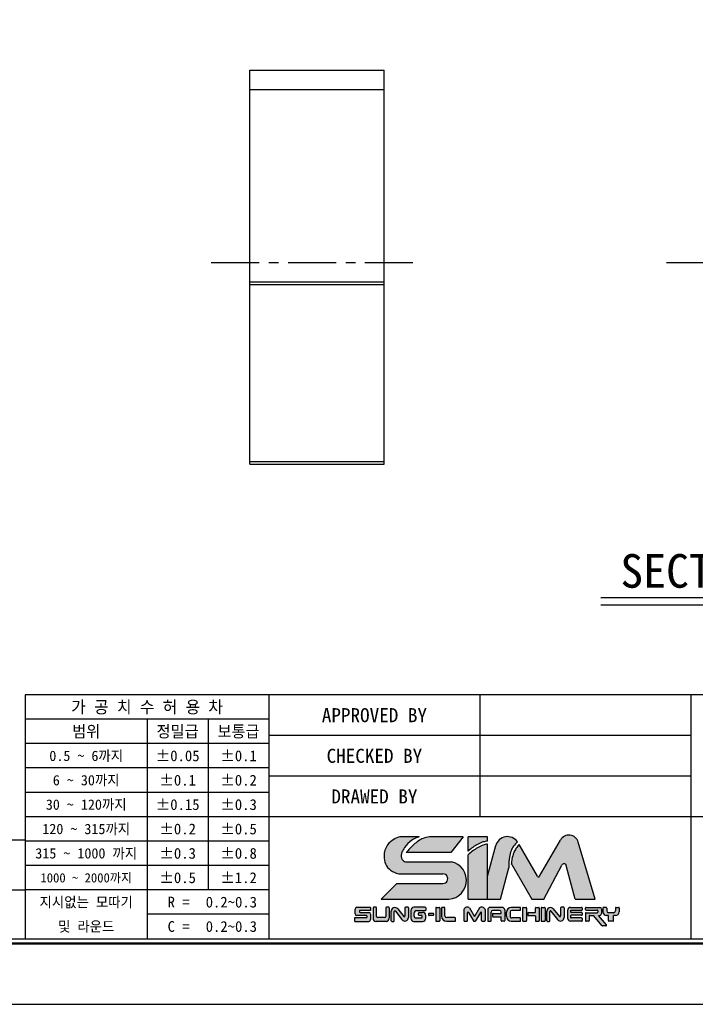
# Model space of a CAD drawing. Header units: millimetres. Extents: x 1186 to 1476, y 520 to 724.
# Tile 2 of 2: x 1342 to 1412, y 520 to 622. Entities that reach past the tile are written whole.
import ezdxf
from ezdxf.enums import TextEntityAlignment as Align

# ---------------------------------------------------------------- set-up
doc = ezdxf.new("R2010")
doc.units = ezdxf.units.MM
doc.linetypes.add('CENTER', pattern=[2, 1.25, -0.25, 0.25, -0.25])
for name, color, linetype in [('S1', 1, 'CENTER'), ('Z5', 7, 'Continuous'), ('Z7', 7, 'Continuous')]:
    doc.layers.add(name, color=color, linetype=linetype)

# ---------------------------------------------------------------- blocks, each defined once
blk = doc.blocks.new('란표제')
h = blk.add_hatch(color=150)
h.dxf.hatch_style = 1
edge = h.paths.add_edge_path()
edge.add_spline(control_points=[(207.254885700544, 16.33602195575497), (207.4122922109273, 16.47608683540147), (207.7174809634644, 16.74765264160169), (208.2523540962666, 17.06731062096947), (208.7774405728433, 17.32249890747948), (209.1543874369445, 17.38665720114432), (209.319017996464, 17.41467816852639)], knot_values=[0, 0, 0, 0, 0.6304310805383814, 1.222315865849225, 1.865724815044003, 2.364625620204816, 2.364625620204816, 2.364625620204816, 2.364625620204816], degree=3, periodic=0)
edge.add_line((209.319017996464, 17.41467816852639), (209.319017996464, 17.8749359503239))
edge.add_line((209.319017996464, 17.8749359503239), (207.254885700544, 17.8749359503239))
edge.add_line((207.254885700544, 17.8749359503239), (207.254885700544, 16.33602195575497))
edge = h.paths.add_edge_path()
edge.add_spline(control_points=[(209.319017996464, 17.09505608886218), (209.1507810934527, 17.05636180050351), (208.7718837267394, 16.96921585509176), (208.2430076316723, 16.7021166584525), (207.7228945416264, 16.35351243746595), (207.413543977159, 16.08416408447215), (207.254885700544, 15.9460219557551)], knot_values=[0, 0, 0, 0, 0.5164407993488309, 1.163110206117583, 1.761888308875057, 2.392319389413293, 2.392319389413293, 2.392319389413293, 2.392319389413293], degree=3, periodic=0)
edge.add_line((207.254885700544, 15.9460219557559), (207.254885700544, 11.2074160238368))
edge.add_line((207.254885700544, 11.2074160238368), (209.319017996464, 11.2074160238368))
edge.add_line((209.319017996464, 11.2074160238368), (209.319017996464, 17.09505608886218))
edge = h.paths.add_edge_path()
edge.add_line((205.4485281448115, 15.20675719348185), (200.5646388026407, 15.20675719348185))
edge.add_spline(control_points=[(200.5646388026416, 15.20675719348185), (200.4849448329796, 15.2311278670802), (200.2902893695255, 15.29065413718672), (200.0764048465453, 15.67955931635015), (200.1444277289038, 16.22277553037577), (200.5626230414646, 16.86702953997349), (201.1445093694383, 17.51252125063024), (201.753622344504, 17.7642963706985), (202.0212897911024, 17.8749359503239)], knot_values=[0, 0, 0, 0, 0.2433595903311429, 0.5944147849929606, 1.213183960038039, 1.789398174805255, 2.88702788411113, 3.747486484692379, 3.747486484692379, 3.747486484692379, 3.747486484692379], degree=3, periodic=0)
edge.add_line((202.021289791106, 17.87493595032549), (199.975920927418, 17.87493595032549))
edge.add_spline(control_points=[(199.975920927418, 17.87493595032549), (199.7520550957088, 17.7906646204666), (199.2509278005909, 17.60202188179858), (198.4944564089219, 16.96557093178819), (198.1991549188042, 15.94031959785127), (198.3773366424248, 14.94330619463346), (198.8409946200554, 14.33840604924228), (199.2605940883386, 14.13379854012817), (199.4124566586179, 14.059746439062)], knot_values=[0, 0, 0, 0, 0.550739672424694, 1.232839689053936, 2.19963066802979, 2.850121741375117, 3.513003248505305, 3.888995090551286, 3.888995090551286, 3.888995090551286, 3.888995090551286], degree=3, periodic=0)
edge.add_arc((200.0158996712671, 15.21120487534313), 1.299999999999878, 242.3423855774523, 270.0000000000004)
edge.add_line((200.0158996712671, 13.91120487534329), (204.5640160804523, 13.91120487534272))
edge.add_arc((204.5640160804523, 13.39961279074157), 0.5115920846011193, 270.18688939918, 90, ccw=False)
edge.add_line((204.565684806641, 12.88802342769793), (199.6526393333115, 12.88802342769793))
edge.add_line((199.6526393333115, 12.88802342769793), (197.9720319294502, 11.2074160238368))
edge.add_line((197.9720319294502, 11.2074160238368), (204.7937810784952, 11.2074160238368))
edge.add_arc((205.0304162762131, 13.2219417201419), 2.028376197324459, 263.3004820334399, 78.10426637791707)
edge = h.paths.add_edge_path(flags=17)
edge.add_spline(control_points=[(203.124493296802, 17.8749359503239), (202.8996633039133, 17.82721986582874), (202.2807588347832, 17.69586862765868), (201.4378743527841, 17.06335641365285), (200.9055243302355, 16.48007066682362), (200.6418784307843, 16.19119889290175)], knot_values=[0, 0, 0, 0, 0.6846043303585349, 1.884555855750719, 3.061918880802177, 3.061918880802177, 3.061918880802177, 3.061918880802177], degree=3, periodic=0)
edge.add_line((200.6418784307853, 16.19119889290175), (205.4077128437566, 16.19119889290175))
edge.add_line((205.4077128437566, 16.19119889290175), (206.7038211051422, 17.8749359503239))
edge.add_line((206.7038211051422, 17.8749359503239), (203.124493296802, 17.8749359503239))
h = blk.add_hatch(color=8)
h.dxf.hatch_style = 1
edge = h.paths.add_edge_path()
edge.add_spline(control_points=[(211.586712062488, 14.73767623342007), (211.5979655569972, 15.05995682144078), (211.6173841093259, 15.61607052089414), (211.7789107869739, 16.3460245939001), (212.0883945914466, 16.90037927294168), (212.3712800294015, 17.17334599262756), (212.5211611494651, 17.31797188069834)], knot_values=[0, 0, 0, 0, 0.7435831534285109, 1.283095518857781, 1.707763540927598, 2.186317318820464, 2.186317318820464, 2.186317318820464, 2.186317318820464], degree=3, periodic=0)
edge.add_arc((211.4478182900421, 16.58453128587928), 1.300000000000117, 34.34572044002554, 164.9999999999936)
edge.add_line((210.1921147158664, 16.92099604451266), (209.319017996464, 13.66255472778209))
edge.add_line((209.319017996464, 13.66255472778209), (209.319017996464, 11.2074160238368))
edge.add_line((209.319017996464, 11.2074160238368), (210.6863499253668, 11.2074160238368))
edge.add_line((210.6863499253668, 11.2074160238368), (211.5798839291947, 14.54213032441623))
edge.add_spline(control_points=[(211.5798839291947, 14.5421303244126), (211.5821599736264, 14.60731229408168), (211.5844360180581, 14.67249426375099), (211.586712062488, 14.73767623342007)], knot_values=[2.186317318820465, 2.186317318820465, 2.186317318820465, 2.186317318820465, 2.336708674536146, 2.336708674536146, 2.336708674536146, 2.336708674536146], degree=3, periodic=0)
edge = h.paths.add_edge_path()
edge.add_arc((217.4733307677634, 14.73094655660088), 0.2599999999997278, 14.999999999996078, 152.0936797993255, ccw=False)
edge.add_line((217.7244714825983, 14.79823950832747), (218.681274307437, 11.22740275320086))
edge.add_line((218.681274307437, 11.22740275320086), (220.7932630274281, 11.22740275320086))
edge.add_line((220.7932630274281, 11.22740275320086), (218.9990320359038, 17.29391512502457))
edge.add_arc((218.0017364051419, 16.99895508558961), 1.040000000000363, 16.47610349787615, 150.0000000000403)
edge.add_line((217.101069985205, 17.51895508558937), (214.8678378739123, 13.65088360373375))
edge.add_arc((214.7552545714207, 13.71588360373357), 0.1299999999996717, 210.0000000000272, 330.0000000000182, ccw=False)
edge.add_line((214.642671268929, 13.65088360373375), (212.6921295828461, 17.02932090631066))
edge.add_spline(control_points=[(212.6921295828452, 17.02932090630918), (212.5742457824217, 16.89979221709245), (212.3414632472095, 16.64401477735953), (212.065290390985, 16.12183659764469), (211.9274507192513, 15.54940397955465), (211.8798952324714, 15.13850761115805), (211.8598466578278, 14.96528077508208)], knot_values=[0, 0, 0, 0, 0.523800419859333, 1.034337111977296, 1.752334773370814, 2.275651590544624, 2.275651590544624, 2.275651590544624, 2.275651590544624], degree=3, periodic=0)
edge.add_arc((211.7973139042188, 14.85130860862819), 0.1300000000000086, 30.0000000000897, 61.24788174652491, ccw=False)
edge.add_line((211.9098972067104, 14.91630860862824), (214.0576988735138, 11.19620699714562))
edge.add_line((214.0576988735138, 11.19620699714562), (215.3070704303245, 11.1962069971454))
edge.add_line((215.3070704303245, 11.1962069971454), (217.243565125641, 14.85263365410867))
h = blk.add_hatch(color=150)
h.dxf.hatch_style = 1
h.paths.add_polyline_path([(196.8398843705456, 9.607704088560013, 0.4142135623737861), (196.644884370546, 9.80270408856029), (195.7199446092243, 9.80270408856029, -0.4142135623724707), (195.6549446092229, 9.867704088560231), (195.654944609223, 9.948566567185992, -0.4142135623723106), (195.7199446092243, 10.0135665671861), (196.8398843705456, 10.0135665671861), (196.8398843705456, 10.3463613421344), (195.3763517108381, 10.34636134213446, 0.4142135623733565), (195.1813517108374, 10.15136134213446), (195.1813517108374, 9.651637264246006, 0.4142135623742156), (195.3763517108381, 9.45663726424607), (196.4043549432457, 9.456637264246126, -0.4142135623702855), (196.4693549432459, 9.391637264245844), (196.4693549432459, 9.314484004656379, -0.4142135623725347), (196.4043549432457, 9.249484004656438), (195.1625882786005, 9.249484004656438), (195.1625882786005, 8.845717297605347), (196.644884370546, 8.845717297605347, 0.4142135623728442), (196.8398843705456, 9.04071729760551)])
h.paths.add_polyline_path([(204.2241152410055, 10.26798301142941, 0.4142135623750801), (204.1591152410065, 10.33298301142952), (203.8636730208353, 10.33298301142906, 0.4142135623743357), (203.7986730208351, 10.26798301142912), (203.7986730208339, 8.929340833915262, 0.4142135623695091), (203.8636730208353, 8.864340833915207), (204.1591152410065, 8.864340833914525, 0.4142135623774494), (204.2241152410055, 8.929340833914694)])
h.paths.add_polyline_path([(207.1653805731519, 9.763626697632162, -0.7673269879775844), (207.2866722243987, 9.796126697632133), (207.8058751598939, 8.896840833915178, 0.2679491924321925), (207.8621668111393, 8.864340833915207), (207.9913022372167, 8.864340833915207, 0.2679491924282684), (208.0475938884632, 8.896840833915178), (208.5667968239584, 9.796126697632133, -0.7673269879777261), (208.6880884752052, 9.763626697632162), (208.6880884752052, 8.929340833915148, 0.4142135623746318), (208.7530884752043, 8.864340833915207), (208.9903602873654, 8.864340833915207, 0.4142135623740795), (209.0553602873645, 8.929340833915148), (209.0553602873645, 10.10884705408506, 0.5572135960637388), (208.4489020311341, 10.2713470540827), (207.9267345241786, 9.366926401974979), (207.4045670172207, 10.27134705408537, 0.5198906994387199), (206.7981087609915, 10.10884705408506), (206.7981087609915, 8.929340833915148, 0.4142135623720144), (206.8631087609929, 8.864340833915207), (207.1003805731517, 8.864340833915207, 0.414213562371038), (207.1653805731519, 8.929340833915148)])
h = blk.add_hatch(color=251)
h.dxf.hatch_style = 1
h.paths.add_polyline_path([(203.5669230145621, 9.653807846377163, 0.4142135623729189), (203.5019230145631, 9.718807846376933), (203.0985386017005, 9.718807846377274, 0.4142135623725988), (203.0335386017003, 9.653807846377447), (203.0335386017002, 9.535083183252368, 0.4142135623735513), (203.0985386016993, 9.470083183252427), (203.5019230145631, 9.470083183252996, 0.4142135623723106), (203.5669230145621, 9.535083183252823)])
h.paths.add_polyline_path([(198.8155383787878, 9.170717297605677), (198.8155383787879, 10.28136134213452, 0.4142135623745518), (198.7505383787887, 10.34636134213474), (198.5312483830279, 10.34636134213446, 0.4142135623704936), (198.4662483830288, 10.28136134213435), (198.4662483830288, 9.374979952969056, -0.4142135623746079), (198.3362483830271, 9.244979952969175), (197.6035467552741, 9.244979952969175, -0.4142135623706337), (197.4735467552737, 9.374979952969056), (197.4735467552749, 10.28136134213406, 0.4142135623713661), (197.4085467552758, 10.34636134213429), (197.173220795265, 10.3463613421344, 0.4142135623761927), (197.1082207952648, 10.28136134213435), (197.1082207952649, 9.170717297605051, 0.4142135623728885), (197.4332207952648, 8.845717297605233), (198.490538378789, 8.845717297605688, 0.4142135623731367)])
h.paths.add_polyline_path([(200.8836941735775, 9.265258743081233), (200.8836941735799, 10.28136134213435, 0.4142135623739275), (200.8186941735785, 10.3463613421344), (200.5662103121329, 10.34636134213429, 0.4142135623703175), (200.5012103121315, 10.28136134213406), (200.5012103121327, 9.419089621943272, -0.7053166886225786), (200.385850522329, 9.377993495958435), (199.7365529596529, 10.17365216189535, 0.7053166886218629), (199.0443942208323, 9.927075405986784), (199.0443942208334, 8.91071729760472, 0.4142135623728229), (199.1093942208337, 8.845717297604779), (199.3056264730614, 8.84571729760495, 0.4142135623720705), (199.3706264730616, 8.910717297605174), (199.3706264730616, 9.904828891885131, -0.7182104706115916), (199.4873633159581, 9.944177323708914), (200.1832731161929, 9.02916815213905, 0.7182104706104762)])
h.paths.add_polyline_path([(202.7217367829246, 9.170717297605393), (202.7217367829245, 9.475145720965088, 0.414213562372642), (202.3967367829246, 9.80014572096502), (202.0179389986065, 9.800145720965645, 0.414213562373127), (201.9529389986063, 9.735145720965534), (201.9529389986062, 9.538394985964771, 0.4142135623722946), (202.0179389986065, 9.47339498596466), (202.273324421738, 9.473394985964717, -0.4142135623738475), (202.3383244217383, 9.40839498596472), (202.3383244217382, 9.281672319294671, -0.414213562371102), (202.273324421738, 9.21667231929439), (201.7241999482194, 9.21667231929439, -0.4142135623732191), (201.4641999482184, 9.476672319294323), (201.4641999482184, 9.652153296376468, -0.4142135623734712), (201.7891999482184, 9.977153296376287), (202.6567367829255, 9.97715329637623, 0.4142135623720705), (202.7217367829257, 10.04215329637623), (202.7217367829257, 10.2813613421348, 0.4142135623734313), (202.6567367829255, 10.3463613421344), (201.4565649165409, 10.3463613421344, 0.4142135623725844), (201.1315649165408, 10.02136134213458), (201.1315649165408, 9.170717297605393, 0.4142135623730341), (201.4565649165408, 8.845717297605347), (202.3967367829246, 8.845717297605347, 0.4142135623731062)])
h.paths.add_polyline_path([(205.9125890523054, 9.174990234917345, 0.4142135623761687), (205.8475890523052, 9.23999023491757), (204.9759224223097, 9.23999023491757, -0.4142135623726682), (204.7809224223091, 9.434990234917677), (204.7809224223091, 10.26798301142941, 0.4142135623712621), (204.7159224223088, 10.33298301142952), (204.4844112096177, 10.33298301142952, 0.4142135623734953), (204.4194112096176, 10.26798301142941), (204.4194112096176, 9.38434083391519, 0.4142135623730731), (204.9394112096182, 8.864340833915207), (205.8475890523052, 8.864340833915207, 0.4142135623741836), (205.9125890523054, 8.929340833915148)])
h.paths.add_polyline_path([(209.694731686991, 9.823725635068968, -0.4142135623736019), (209.8897316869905, 10.01872563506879), (210.5938065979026, 10.0187256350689, -0.4142135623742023), (210.7888065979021, 9.823725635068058), (210.7888065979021, 9.69676070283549), (209.9214226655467, 9.696760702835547, 0.4142135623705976), (209.8564226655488, 9.631760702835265), (209.8564226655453, 9.40577132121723, 0.41421356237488), (209.9214226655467, 9.340771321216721), (210.7888065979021, 9.34077132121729), (210.7888065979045, 8.929340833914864, 0.4142135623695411), (210.8538065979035, 8.864340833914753), (211.0838216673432, 8.86434083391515, 0.4142135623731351), (211.1488216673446, 8.929340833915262), (211.1488216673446, 10.07298301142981, 0.4142135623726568), (210.8888216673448, 10.33298301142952), (209.5973415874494, 10.33298301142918, 0.4142135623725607), (209.337341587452, 10.07298301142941), (209.337341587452, 8.929340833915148, 0.4142135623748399), (209.4023415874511, 8.864340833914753), (209.6297316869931, 8.864340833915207, 0.4142135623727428), (209.694731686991, 8.929340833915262)])
h.paths.add_polyline_path([(212.8488973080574, 9.150598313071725, 0.4142135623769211), (212.7838973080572, 9.21559831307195), (211.9150975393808, 9.215598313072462, -0.4142135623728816), (211.7200975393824, 9.410598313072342), (211.7200975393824, 9.825681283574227, -0.4142135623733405), (211.9150975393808, 10.02068128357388), (212.7838973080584, 10.02068128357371, 0.4142135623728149), (212.8488973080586, 10.08568128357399), (212.8488973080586, 10.26798301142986, 0.4142135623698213), (212.7838973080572, 10.33298301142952), (211.8480273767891, 10.33298301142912, 0.414213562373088), (211.3280273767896, 9.812983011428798), (211.3280273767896, 9.384340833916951, 0.4142135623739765), (211.8480273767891, 8.864340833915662), (212.7838973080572, 8.864340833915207, 0.4142135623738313), (212.8488973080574, 8.929340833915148)])
h.paths.add_polyline_path([(213.492579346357, 10.26798301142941, 0.41421356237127), (213.4275793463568, 10.33298301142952), (213.1321371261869, 10.33298301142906, 0.414213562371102), (213.0671371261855, 10.26798301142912), (213.0671371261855, 8.929340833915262, 0.4142135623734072), (213.1321371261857, 8.864340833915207), (213.4275793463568, 8.864340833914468, 0.4142135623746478), (213.492579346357, 8.929340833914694)])
h.paths.add_polyline_path([(214.8456035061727, 10.26798301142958, 0.4142135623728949), (214.7806035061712, 10.33298301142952), (214.4851612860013, 10.33298301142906, 0.4142135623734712), (214.4201612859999, 10.26798301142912), (214.4201612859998, 9.839948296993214, -0.4142135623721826), (214.3551612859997, 9.774948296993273), (213.676330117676, 9.774948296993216, 0.4142135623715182), (213.6113301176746, 9.709948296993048), (213.6113301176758, 9.520356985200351, 0.4142135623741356), (213.676330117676, 9.455356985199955), (214.3551612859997, 9.45535698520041, -0.4142135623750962), (214.4201612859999, 9.390356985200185), (214.4201612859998, 8.929340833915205, 0.4142135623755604), (214.4851612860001, 8.864340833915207), (214.7806035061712, 8.864340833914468, 0.414213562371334), (214.8456035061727, 8.929340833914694)])
h.paths.add_polyline_path([(215.4624624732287, 10.26798301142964, 0.4142135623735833), (215.3974624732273, 10.33298301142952), (215.1020202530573, 10.33298301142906, 0.414213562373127), (215.0370202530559, 10.26798301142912), (215.0370202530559, 8.929340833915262, 0.4142135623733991), (215.1020202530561, 8.864340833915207), (215.3974624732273, 8.864340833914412, 0.4142135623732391), (215.4624624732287, 8.929340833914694)])
h.paths.add_polyline_path([(216.339469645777, 10.17365216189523, 0.7053166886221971), (215.6473109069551, 9.927075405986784), (215.6473109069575, 8.91071729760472, 0.4142135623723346), (215.7123109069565, 8.845717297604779), (215.9085431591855, 8.84571729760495, 0.4142135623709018), (215.9735431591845, 8.910717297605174), (215.9735431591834, 9.904828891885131, -0.7182104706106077), (216.0902800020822, 9.944177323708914), (216.7861898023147, 9.02916815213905, 0.7182104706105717), (217.4866108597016, 9.265258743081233), (217.4866108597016, 10.28136134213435, 0.4142135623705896), (217.4216108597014, 10.3463613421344), (217.1691269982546, 10.34636134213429, 0.4142135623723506), (217.1041269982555, 10.28136134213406), (217.1041269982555, 9.419089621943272, -0.7053166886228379), (216.9887672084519, 9.377993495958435)])
h.paths.add_polyline_path([(219.420415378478, 10.26798301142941, 0.4142135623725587), (219.3554153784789, 10.33298301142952), (218.1709172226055, 10.33298301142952, 0.4142135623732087), (217.8459172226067, 10.00798301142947), (217.8459172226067, 9.189340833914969, 0.4142135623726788), (218.1709172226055, 8.864340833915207), (219.3554153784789, 8.864340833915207, 0.4142135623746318), (219.420415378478, 8.929340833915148), (219.420415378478, 9.143462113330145, 0.4142135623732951), (219.3554153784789, 9.208462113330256), (218.2404718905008, 9.208462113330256, -0.4142135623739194), (218.1754718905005, 9.273462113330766), (218.1754718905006, 9.438182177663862, -0.4142135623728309), (218.240471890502, 9.503182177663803), (219.3554153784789, 9.50318217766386, 0.414213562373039), (219.420415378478, 9.568182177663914), (219.420415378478, 9.728365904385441, 0.4142135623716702), (219.3554153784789, 9.793365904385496), (218.240471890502, 9.793365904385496, -0.4142135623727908), (218.1754718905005, 9.858365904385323), (218.1754718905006, 9.955071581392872, -0.4142135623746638), (218.2404718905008, 10.02007158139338), (219.3554153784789, 10.02007158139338, 0.4142135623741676), (219.420415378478, 10.08507158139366)])
h.paths.add_polyline_path([(221.4898233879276, 10.13798301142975, 0.4142135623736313), (221.2948233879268, 10.3329830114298), (219.8352710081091, 10.33298301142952, 0.4142135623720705), (219.7702710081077, 10.26798301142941), (219.7702710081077, 10.10677544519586, 0.414213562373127), (219.8352710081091, 10.04177544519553), (221.0336939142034, 10.0417754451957, -0.4142135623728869), (221.0986939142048, 9.976775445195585), (221.0986939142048, 9.837352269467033, -0.4142135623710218), (221.0336939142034, 9.772352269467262), (219.8352710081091, 9.772352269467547, 0.4142135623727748), (219.7702710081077, 9.707352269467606), (219.7702710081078, 8.929340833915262, 0.4142135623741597), (219.8352710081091, 8.864340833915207), (220.0926108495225, 8.864340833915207, 0.4142135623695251), (220.1576108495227, 8.929340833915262), (220.1576108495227, 9.414242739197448, -0.4142135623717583), (220.2226108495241, 9.479242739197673), (220.6306965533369, 9.479242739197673), (221.5531320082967, 8.379926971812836, 0.2216946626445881), (221.6029248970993, 8.356708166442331), (221.9552971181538, 8.35670816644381, 0.637070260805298), (222.0050900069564, 8.46348936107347), (221.1527717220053, 9.479242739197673), (221.2948233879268, 9.479242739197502, 0.414213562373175), (221.4898233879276, 9.674242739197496)])
h.paths.add_polyline_path([(223.366210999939, 9.869242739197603), (223.366210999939, 10.26798301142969, 0.4142135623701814), (223.3012109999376, 10.33298301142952), (223.0343925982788, 10.33298301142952, 0.4142135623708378), (222.9693925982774, 10.26798301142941), (222.9693925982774, 9.96735226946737, -0.4142135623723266), (222.7743925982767, 9.772352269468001), (222.2290342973, 9.772352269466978, -0.4142135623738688), (222.034034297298, 9.967352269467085), (222.034034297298, 10.26798301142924, 0.4142135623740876), (221.969034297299, 10.33298301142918), (221.7022158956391, 10.33298301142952, 0.4142135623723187), (221.63721589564, 10.26798301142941), (221.63721589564, 9.869242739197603, 0.4142135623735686), (222.0272158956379, 9.479242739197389), (222.9762109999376, 9.479242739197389, 0.4142135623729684)])
h.paths.add_polyline_path([(222.7748939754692, 9.479242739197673), (222.2133923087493, 9.479242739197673), (222.2133923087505, 8.929340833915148, 0.4142135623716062), (222.2783923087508, 8.864340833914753), (222.7098939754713, 8.864340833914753, 0.4142135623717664), (222.7748939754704, 8.929340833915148)])
for p, q in [((202.0212897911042, 17.87493595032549), (199.975920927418, 17.87493595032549)), ((206.7038211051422, 17.8749359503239), (203.124493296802, 17.8749359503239)), ((206.7038211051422, 17.8749359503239), (205.4077128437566, 16.19119889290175)), ((209.319017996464, 17.8749359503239), (207.254885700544, 17.8749359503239)), ((207.254885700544, 16.33602195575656), (207.254885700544, 17.8749359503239)), ((209.319017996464, 17.41467816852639), (209.319017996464, 17.8749359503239)), ((209.319017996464, 11.2074160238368), (209.319017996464, 17.09505608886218)), ((209.319017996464, 13.66255472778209), (210.1921147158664, 16.92099604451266)), ((214.6426712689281, 13.65088360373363), (212.692129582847, 17.02932090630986)), ((214.8678378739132, 13.65088360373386), (217.101069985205, 17.51895508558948)), ((220.7932630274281, 11.22740275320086), (218.9990320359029, 17.29391512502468)), ((205.4077128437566, 16.19119889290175), (200.6418784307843, 16.19119889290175)), ((207.254885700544, 11.2074160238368), (207.254885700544, 15.94602195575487)), ((200.5646388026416, 15.20675719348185), (205.4485281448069, 15.20675719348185)), ((211.9098972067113, 14.91630860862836), (214.0576988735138, 11.19620699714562)), ((215.2814177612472, 11.14777045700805), (217.2435651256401, 14.8526336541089)), ((218.681274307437, 11.22740275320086), (217.7244714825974, 14.79823950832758)), ((200.0158996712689, 13.91120487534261), (204.5640160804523, 13.91120487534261)), ((210.6863499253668, 11.2074160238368), (211.5798839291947, 14.54213032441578)), ((199.6526393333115, 12.88802342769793), (197.9720319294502, 11.20741602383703)), ((199.6526393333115, 12.88802342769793), (204.5623473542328, 12.88802342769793)), ((197.9720319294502, 11.2074160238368), (204.7937810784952, 11.2074160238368)), ((207.254885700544, 11.2074160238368), (209.319017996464, 11.2074160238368)), ((209.319017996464, 11.2074160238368), (210.6863499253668, 11.2074160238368)), ((214.0576988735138, 11.19620699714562), (215.2814177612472, 11.1962069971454)), ((218.681274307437, 11.22740275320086), (220.7932630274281, 11.22740275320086)), ((195.1813517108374, 9.651637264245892), (195.1813517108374, 10.15136134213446)), ((195.3763517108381, 10.3463613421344), (196.8398843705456, 10.3463613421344)), ((196.4043549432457, 9.45663726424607), (195.3763517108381, 9.45663726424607)), ((195.6549446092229, 9.948566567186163), (195.6549446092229, 9.867704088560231)), ((196.8398843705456, 10.0135665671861), (195.7199446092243, 10.0135665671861)), ((195.7199446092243, 9.80270408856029), (196.644884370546, 9.80270408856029)), ((196.8398843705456, 10.32175464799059), (196.8398843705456, 10.0135665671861)), ((196.8398843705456, 9.607704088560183), (196.8398843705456, 9.04071729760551)), ((197.1082207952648, 10.28136134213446), (197.1082207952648, 9.170717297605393)), ((197.4085467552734, 10.3463613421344), (197.173220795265, 10.3463613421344)), ((197.4735467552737, 9.37497995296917), (197.4735467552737, 10.28136134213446)), ((198.4662483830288, 10.28136134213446), (198.4662483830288, 9.37497995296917)), ((198.7505383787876, 10.3463613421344), (198.5312483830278, 10.3463613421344)), ((198.8155383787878, 10.28136134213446), (198.8155383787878, 9.170717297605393)), ((199.0443942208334, 8.910717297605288), (199.0443942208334, 9.92707540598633)), ((199.3706264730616, 8.910717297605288), (199.3706264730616, 9.904828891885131)), ((199.4873633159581, 9.944177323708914), (200.1832731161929, 9.029168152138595)), ((199.7365529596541, 10.17365216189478), (200.3858505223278, 9.377993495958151)), ((200.5012103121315, 10.28136134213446), (200.5012103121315, 9.419089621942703)), ((200.8186941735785, 10.3463613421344), (200.5662103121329, 10.3463613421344)), ((200.8836941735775, 10.28136134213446), (200.8836941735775, 9.265258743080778)), ((201.1315649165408, 10.02136134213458), (201.1315649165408, 9.170717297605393)), ((202.6567367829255, 10.3463613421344), (201.4565649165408, 10.3463613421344)), ((201.4641999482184, 9.652153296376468), (201.4641999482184, 9.476672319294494)), ((202.6567367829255, 9.977153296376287), (201.7891999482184, 9.977153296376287)), ((201.9529389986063, 9.538394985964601), (201.9529389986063, 9.735145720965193)), ((202.0179389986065, 9.800145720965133), (202.3967367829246, 9.800145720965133)), ((202.273324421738, 9.47339498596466), (202.0179389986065, 9.47339498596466)), ((202.7217367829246, 10.28136134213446), (202.7217367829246, 10.04215329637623)), ((202.7217367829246, 10.28136134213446), (202.7217367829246, 10.04215329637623)), ((202.7217367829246, 9.170717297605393), (202.7217367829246, 9.475145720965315)), ((203.0335386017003, 9.653807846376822), (203.0335386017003, 9.535083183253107)), ((203.0985386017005, 9.718807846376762), (203.5019230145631, 9.718807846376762)), ((203.5019230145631, 9.470083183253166), (203.0985386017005, 9.470083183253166)), ((203.5669230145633, 9.653807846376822), (203.5669230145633, 9.535083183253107)), ((203.7986730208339, 10.26798301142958), (203.7986730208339, 8.929340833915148)), ((203.8636730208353, 10.33298301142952), (204.1591152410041, 10.33298301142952)), ((204.2241152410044, 10.26798301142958), (204.2241152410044, 8.929340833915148)), ((204.4194112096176, 10.26798301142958), (204.4194112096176, 9.38434083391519)), ((204.7159224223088, 10.33298301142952), (204.4844112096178, 10.33298301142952)), ((204.7809224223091, 9.434990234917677), (204.7809224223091, 10.26798301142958)), ((206.7981087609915, 10.10884705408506), (206.7981087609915, 8.929340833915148)), ((207.1653805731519, 8.929340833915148), (207.1653805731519, 9.763626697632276)), ((207.2866722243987, 9.796126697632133), (207.8058751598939, 8.896840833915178)), ((207.4045670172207, 10.27134705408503), (207.9267345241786, 9.366926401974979)), ((208.4489020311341, 10.27134705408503), (207.9267345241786, 9.366926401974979)), ((208.5667968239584, 9.796126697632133), (208.0475938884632, 8.896840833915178)), ((208.6880884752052, 8.929340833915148), (208.6880884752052, 9.763626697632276)), ((209.0553602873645, 10.10884705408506), (209.0553602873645, 8.929340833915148)), ((209.3373415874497, 10.07298301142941), (209.3373415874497, 8.929340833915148)), ((210.8888216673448, 10.33298301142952), (209.5973415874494, 10.33298301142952)), ((209.694731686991, 8.929340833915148), (209.694731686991, 9.823725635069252)), ((209.8564226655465, 9.63176070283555), (209.8564226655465, 9.40577132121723)), ((210.5938065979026, 10.01872563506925), (209.8897316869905, 10.01872563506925)), ((209.9214226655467, 9.69676070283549), (210.7888065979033, 9.69676070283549)), ((210.7888065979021, 9.69676070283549), (210.7888065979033, 9.823725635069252)), ((211.1488216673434, 10.07298301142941), (211.1488216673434, 8.929340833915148)), ((211.3280273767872, 9.38434083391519), (211.3280273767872, 9.812983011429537)), ((211.7200975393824, 9.82568128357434), (211.7200975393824, 9.410598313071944)), ((212.7838973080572, 10.33298301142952), (211.8480273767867, 10.33298301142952)), ((212.7838973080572, 10.02068128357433), (211.9150975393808, 10.02068128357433)), ((212.8488973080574, 10.08568128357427), (212.8488973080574, 10.26798301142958)), ((213.0671371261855, 10.26798301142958), (213.0671371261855, 8.929340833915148)), ((213.1321371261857, 10.33298301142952), (213.4275793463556, 10.33298301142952)), ((213.492579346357, 10.26798301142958), (213.492579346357, 8.929340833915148)), ((213.6113301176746, 9.709948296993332), (213.6113301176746, 9.520356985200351)), ((213.676330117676, 9.774948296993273), (214.3551612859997, 9.774948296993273)), ((213.676330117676, 9.45535698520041), (214.3551612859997, 9.45535698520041)), ((214.4201612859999, 9.839948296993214), (214.4201612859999, 10.26798301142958)), ((214.4851612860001, 10.33298301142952), (214.7806035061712, 10.33298301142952)), ((214.8456035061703, 10.26798301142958), (214.8456035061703, 8.929340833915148)), ((215.0370202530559, 10.26798301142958), (215.0370202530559, 8.929340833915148)), ((215.1020202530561, 10.33298301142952), (215.3974624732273, 10.33298301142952)), ((215.4624624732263, 10.26798301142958), (215.4624624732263, 8.929340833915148)), ((215.6473109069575, 8.910717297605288), (215.6473109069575, 9.92707540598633)), ((215.9735431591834, 8.910717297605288), (215.9735431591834, 9.904828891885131)), ((216.0902800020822, 9.944177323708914), (216.7861898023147, 9.029168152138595)), ((216.339469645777, 10.17365216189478), (216.9887672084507, 9.377993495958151)), ((217.1041269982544, 10.28136134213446), (217.1041269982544, 9.419089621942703)), ((217.4216108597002, 10.3463613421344), (217.1691269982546, 10.3463613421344)), ((217.4866108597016, 10.28136134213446), (217.4866108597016, 9.265258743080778)), ((217.8459172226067, 10.00798301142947), (217.8459172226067, 9.189340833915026)), ((218.1709172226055, 10.33298301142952), (219.3554153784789, 10.33298301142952)), ((218.1754718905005, 9.955071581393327), (218.1754718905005, 9.858365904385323)), ((219.3554153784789, 10.02007158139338), (218.2404718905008, 10.02007158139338)), ((219.3554153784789, 9.793365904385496), (218.240471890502, 9.793365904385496)), ((219.3554153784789, 9.503182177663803), (218.240471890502, 9.503182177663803)), ((219.420415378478, 10.26798301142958), (219.420415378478, 10.08507158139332)), ((219.420415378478, 9.728365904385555), (219.420415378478, 9.568182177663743)), ((219.7702710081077, 10.10677544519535), (219.7702710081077, 10.26798301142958)), ((219.7702710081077, 9.707352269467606), (219.7702710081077, 8.929340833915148)), ((219.835271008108, 10.33298301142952), (221.2948233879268, 10.33298301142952)), ((219.835271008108, 10.04177544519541), (221.0336939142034, 10.04177544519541)), ((219.835271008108, 9.772352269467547), (221.0336939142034, 9.772352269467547)), ((220.2226108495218, 9.479242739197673), (220.6306965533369, 9.479242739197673)), ((221.5531320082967, 8.379926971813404), (220.6306965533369, 9.479242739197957)), ((221.0986939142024, 9.976775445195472), (221.0986939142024, 9.837352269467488)), ((221.1527717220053, 9.479242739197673), (221.2948233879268, 9.479242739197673)), ((222.0050900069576, 8.463489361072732), (221.1527717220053, 9.479242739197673)), ((221.4898233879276, 10.13798301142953), (221.4898233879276, 9.67424273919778)), ((221.63721589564, 10.26798301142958), (221.63721589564, 9.869242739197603)), ((221.969034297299, 10.33298301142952), (221.7022158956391, 10.33298301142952)), ((222.2133923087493, 9.479242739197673), (222.0272158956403, 9.479242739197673)), ((222.034034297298, 10.26798301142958), (222.034034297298, 9.967352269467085)), ((222.2133923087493, 8.929340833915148), (222.2133923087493, 9.479242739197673)), ((222.7743925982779, 9.772352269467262), (222.2290342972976, 9.772352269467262)), ((222.9762109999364, 9.479242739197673), (222.7748939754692, 9.479242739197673)), ((222.7748939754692, 8.929340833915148), (222.7748939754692, 9.479242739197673)), ((222.9693925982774, 10.26798301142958), (222.9693925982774, 9.967352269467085)), ((223.0343925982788, 10.33298301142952), (223.3012109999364, 10.33298301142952)), ((223.3662109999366, 10.26798301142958), (223.3662109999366, 9.869242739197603)), ((195.1625882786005, 8.845717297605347), (195.1625882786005, 9.249484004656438)), ((195.1625882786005, 9.249484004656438), (196.4043549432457, 9.249484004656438)), ((195.1625882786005, 8.845717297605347), (196.644884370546, 8.845717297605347)), ((196.4693549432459, 9.314484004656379), (196.4693549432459, 9.391637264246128)), ((198.490538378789, 8.845717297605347), (197.4332207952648, 8.845717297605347)), ((198.3362483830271, 9.244979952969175), (197.6035467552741, 9.244979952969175)), ((199.1093942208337, 8.845717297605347), (199.3056264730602, 8.845717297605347)), ((201.4565649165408, 8.845717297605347), (202.3967367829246, 8.845717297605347)), ((201.7241999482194, 9.21667231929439), (202.273324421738, 9.21667231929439)), ((202.3383244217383, 9.28167231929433), (202.3383244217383, 9.40839498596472)), ((203.8636730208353, 8.864340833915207), (204.1591152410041, 8.864340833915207)), ((204.9394112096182, 8.864340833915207), (205.8475890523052, 8.864340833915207)), ((205.8475890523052, 9.23999023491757), (204.9759224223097, 9.23999023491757)), ((205.9125890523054, 8.929340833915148), (205.9125890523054, 9.17499023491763)), ((206.8631087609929, 8.864340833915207), (207.1003805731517, 8.864340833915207)), ((207.8621668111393, 8.864340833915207), (207.9913022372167, 8.864340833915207)), ((208.7530884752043, 8.864340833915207), (208.9903602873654, 8.864340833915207)), ((209.4023415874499, 8.864340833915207), (209.6297316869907, 8.864340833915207)), ((209.9214226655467, 9.34077132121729), (210.7888065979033, 9.34077132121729)), ((210.7888065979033, 8.929340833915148), (210.7888065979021, 9.34077132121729)), ((211.0838216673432, 8.864340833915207), (210.8538065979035, 8.864340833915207)), ((211.8480273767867, 8.864340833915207), (212.783897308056, 8.864340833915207)), ((212.783897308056, 9.21559831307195), (211.9150975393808, 9.21559831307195)), ((212.8488973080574, 8.929340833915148), (212.8488973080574, 9.15059831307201)), ((213.1321371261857, 8.864340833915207), (213.4275793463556, 8.864340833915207)), ((214.4201612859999, 9.39035698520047), (214.4201612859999, 8.929340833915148)), ((214.4851612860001, 8.864340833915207), (214.7806035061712, 8.864340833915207)), ((215.1020202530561, 8.864340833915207), (215.3974624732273, 8.864340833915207)), ((215.7123109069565, 8.845717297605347), (215.9085431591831, 8.845717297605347)), ((219.3554153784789, 8.864340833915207), (218.1709172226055, 8.864340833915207)), ((218.1754718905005, 9.438182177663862), (218.1754718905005, 9.273462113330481)), ((219.3554153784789, 9.208462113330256), (218.2404718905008, 9.208462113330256)), ((219.420415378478, 9.143462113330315), (219.420415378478, 8.929340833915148)), ((220.0926108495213, 8.864340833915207), (219.835271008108, 8.864340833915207)), ((220.1576108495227, 9.414242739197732), (220.1576108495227, 8.929340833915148)), ((222.709893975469, 8.864340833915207), (222.2783923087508, 8.864340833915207)), ((221.9552971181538, 8.356708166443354), (221.6029248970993, 8.356708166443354))]:
    blk.add_line(p, q)
for centre, radius, start, end in [((211.4478182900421, 16.58453128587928), 1.3, 34.3457204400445, 165.0000000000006), ((218.0017364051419, 16.99895508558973), 1.04, 16.47610349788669, 149.9999999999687), ((205.0304162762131, 13.2219417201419), 2.028376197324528, 263.3004820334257, 78.10426637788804), ((211.7973139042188, 14.8513086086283), 0.13, 30.00000000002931, 61.24788175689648), ((217.4733307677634, 14.73094655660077), 0.26, 14.99999999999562, 152.0936797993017), ((200.0158996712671, 15.21120487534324), 1.3, 242.342385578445, 270), ((204.5640160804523, 13.39961279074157), 0.5115920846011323, 269.813110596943, 90), ((214.7552545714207, 13.71588360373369), 0.13, 210.0000000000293, 329.9999999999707), ((195.3763517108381, 10.15136134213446), 0.195, 90, 180), ((195.3763517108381, 9.651637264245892), 0.195, 180, 270), ((195.7199446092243, 9.948566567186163), 0.065, 90, 180), ((195.7199446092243, 9.867704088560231), 0.065, 180, 270), ((196.4043549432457, 9.391637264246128), 0.065, 0, 90), ((196.644884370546, 9.607704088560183), 0.195, 0, 90), ((197.173220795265, 10.28136134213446), 0.065, 90, 180), ((197.4085467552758, 10.28136134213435), 0.065, 0, 90.00000000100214), ((198.5312483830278, 10.28136134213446), 0.065, 90, 180), ((198.7505383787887, 10.2813613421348), 0.065, 0, 90.00000000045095), ((199.4343942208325, 9.927075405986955), 0.39, 39.21617813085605, 180), ((199.4356264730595, 9.904828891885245), 0.065, 37.25478689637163, 180), ((200.5662103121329, 10.28136134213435), 0.065, 90.00000000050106, 180), ((200.8186941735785, 10.28136134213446), 0.065, 0, 90.00000000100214), ((201.4565649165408, 10.02136134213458), 0.325, 90, 180), ((201.7891999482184, 9.652153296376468), 0.325, 90, 180), ((201.7241999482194, 9.476672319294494), 0.26, 180, 270), ((202.0179389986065, 9.735145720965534), 0.065, 90, 180), ((202.0179389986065, 9.538394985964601), 0.065, 180, 270), ((202.273324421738, 9.40839498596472), 0.065, 0, 90), ((202.3967367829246, 9.475145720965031), 0.325, 0, 90), ((202.6567367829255, 10.28136134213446), 0.065, 0, 90.00000000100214), ((202.6567367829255, 10.04215329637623), 0.065, 269.9999999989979, 0), ((203.0985386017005, 9.653807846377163), 0.065, 90, 180), ((203.0985386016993, 9.535083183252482), 0.065, 180, 270.000000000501), ((203.5019230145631, 9.653807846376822), 0.065, 0, 90), ((203.5019230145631, 9.535083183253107), 0.065, 270, 0), ((203.8636730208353, 10.26798301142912), 0.065, 90.00000000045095, 180), ((204.1591152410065, 10.26798301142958), 0.065, 0, 90.00000000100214), ((204.4844112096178, 10.26798301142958), 0.065, 90, 180), ((204.7159224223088, 10.26798301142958), 0.065, 0, 90), ((207.1583587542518, 9.977292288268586), 0.3835188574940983, 50.0609962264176, 159.9390037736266), ((207.2303805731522, 9.763626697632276), 0.065, 30.00000000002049, 180), ((208.7018605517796, 10.0024845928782), 0.3691544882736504, 16.74570727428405, 133.254292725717), ((208.6230884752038, 9.763626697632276), 0.065, 0, 149.9999999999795), ((209.5973415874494, 10.0729830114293), 0.26, 90.00000000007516, 180), ((209.8897316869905, 9.823725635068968), 0.195, 90, 180), ((209.9214226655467, 9.63176070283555), 0.065, 90.00000000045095, 180), ((210.5938065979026, 9.823725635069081), 0.195, 0, 89.99999999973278), ((210.8888216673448, 10.07298301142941), 0.26, 0, 90.00000000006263), ((211.8480273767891, 9.812983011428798), 0.52, 90.00000000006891, 180), ((211.9150975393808, 9.825681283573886), 0.195, 90, 180), ((212.7838973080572, 10.26798301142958), 0.065, 0, 90.00000000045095), ((212.7838973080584, 10.08568128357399), 0.065, 269.9999999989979, 0), ((213.1321371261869, 10.26798301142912), 0.065, 90.00000000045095, 180), ((213.4275793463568, 10.26798301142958), 0.065, 0, 90.00000000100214), ((213.676330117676, 9.709948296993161), 0.065, 90, 180), ((213.676330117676, 9.520356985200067), 0.065, 180, 269.9999999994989), ((214.3551612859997, 9.839948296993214), 0.065, 270, 0), ((214.3551612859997, 9.39035698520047), 0.065, 0, 90), ((214.4851612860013, 10.26798301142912), 0.065, 90.00000000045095, 180), ((214.7806035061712, 10.26798301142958), 0.065, 0, 90.00000000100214), ((215.1020202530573, 10.26798301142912), 0.065, 90.00000000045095, 180), ((215.3974624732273, 10.26798301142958), 0.065, 0, 90.00000000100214), ((216.0373109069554, 9.927075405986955), 0.39, 39.21617813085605, 180), ((216.0385431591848, 9.904828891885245), 0.065, 37.25478689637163, 180), ((217.1691269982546, 10.28136134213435), 0.065, 90.00000000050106, 180), ((217.4216108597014, 10.28136134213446), 0.065, 0, 90.00000000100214), ((218.1709172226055, 10.00798301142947), 0.325, 90, 180), ((218.2404718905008, 9.95507158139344), 0.065, 90, 180), ((218.240471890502, 9.858365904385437), 0.065, 180, 270), ((218.240471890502, 9.438182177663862), 0.065, 90, 180), ((219.3554153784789, 10.26798301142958), 0.065, 0, 90), ((219.3554153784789, 10.08507158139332), 0.065, 270, 0), ((219.3554153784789, 9.728365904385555), 0.065, 0, 90), ((219.3554153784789, 9.568182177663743), 0.065, 270, 0), ((219.8352710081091, 10.26798301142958), 0.065, 90.00000000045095, 180), ((219.8352710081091, 10.10677544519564), 0.065, 180, 269.9999999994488), ((219.8352710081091, 9.707352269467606), 0.065, 90.00000000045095, 180), ((220.2226108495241, 9.414242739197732), 0.065, 90.00000000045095, 180), ((221.0336939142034, 9.976775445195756), 0.065, 0, 90.00000000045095), ((221.0336939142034, 9.837352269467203), 0.065, 269.9999999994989, 0), ((221.2948233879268, 10.1379830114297), 0.195, 0, 90), ((221.2948233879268, 9.674242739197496), 0.195, 270, 0), ((221.7022158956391, 10.26798301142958), 0.065, 90, 180), ((222.0272158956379, 9.869242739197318), 0.39, 180, 270.0000000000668), ((221.969034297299, 10.26798301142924), 0.065, 0, 90.00000000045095), ((222.2290342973, 9.967352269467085), 0.195, 180, 269.9999999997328), ((222.7743925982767, 9.967352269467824), 0.195, 270.0000000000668, 0), ((223.0343925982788, 10.26798301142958), 0.065, 90.00000000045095, 180), ((222.9762109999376, 9.869242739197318), 0.39, 269.999999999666, 0), ((223.3012109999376, 10.26798301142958), 0.065, 0, 90.00000000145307), ((196.4043549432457, 9.314484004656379), 0.065, 270, 0), ((196.644884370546, 9.04071729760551), 0.195, 270, 0), ((197.4332207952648, 9.170717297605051), 0.325, 180, 269.9999999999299), ((197.6035467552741, 9.37497995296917), 0.13, 180, 270), ((198.3362483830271, 9.37497995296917), 0.13, 270, 0), ((198.490538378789, 9.170717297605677), 0.325, 270.0000000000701, 0), ((199.1093942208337, 8.91071729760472), 0.065, 180, 270), ((199.3056264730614, 8.910717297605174), 0.065, 269.9999999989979, 0), ((200.4936941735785, 9.265258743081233), 0.39, 217.2547868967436, 0), ((200.4362103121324, 9.419089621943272), 0.065, 219.2161781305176, 0), ((201.4565649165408, 9.170717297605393), 0.325, 180, 269.9999999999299), ((202.273324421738, 9.28167231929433), 0.065, 270, 0), ((202.3967367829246, 9.170717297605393), 0.325, 270, 0), ((203.8636730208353, 8.929340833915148), 0.065, 180, 270), ((204.1591152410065, 8.929340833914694), 0.065, 269.9999999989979, 0), ((204.9394112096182, 9.38434083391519), 0.52, 180, 270), ((204.9759224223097, 9.434990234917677), 0.195, 180, 270), ((205.8475890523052, 9.17499023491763), 0.065, 0, 90), ((205.8475890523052, 8.929340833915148), 0.065, 270, 0), ((206.8631087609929, 8.929340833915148), 0.065, 180, 270), ((207.1003805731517, 8.929340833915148), 0.065, 270, 0), ((207.8621668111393, 8.929340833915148), 0.065, 210.0000000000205, 270), ((207.9913022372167, 8.929340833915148), 0.065, 270, 329.9999999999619), ((208.7530884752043, 8.929340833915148), 0.065, 180, 270), ((208.9903602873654, 8.929340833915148), 0.065, 270, 0), ((209.4023415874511, 8.929340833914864), 0.065, 180, 269.9999999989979), ((209.6297316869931, 8.929340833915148), 0.065, 269.9999999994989, 0), ((209.9214226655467, 9.405771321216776), 0.065, 180, 270.000000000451), ((210.8538065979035, 8.929340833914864), 0.065, 180, 269.9999999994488), ((211.0838216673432, 8.929340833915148), 0.065, 269.9999999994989, 0), ((211.8480273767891, 9.384340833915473), 0.52, 180, 269.9999999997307), ((211.9150975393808, 9.410598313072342), 0.195, 180, 270.0000000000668), ((212.7838973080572, 9.150598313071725), 0.065, 0, 90.00000000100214), ((212.7838973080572, 8.929340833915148), 0.065, 269.9999999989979, 0), ((213.1321371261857, 8.929340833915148), 0.065, 180, 270), ((213.4275793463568, 8.929340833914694), 0.065, 269.9999999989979, 0), ((214.4851612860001, 8.929340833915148), 0.065, 180, 270), ((214.7806035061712, 8.929340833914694), 0.065, 269.9999999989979, 0), ((215.1020202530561, 8.929340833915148), 0.065, 180, 270), ((215.3974624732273, 8.929340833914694), 0.065, 269.9999999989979, 0), ((215.7123109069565, 8.91071729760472), 0.065, 180, 270), ((215.9085431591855, 8.910717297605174), 0.065, 269.9999999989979, 0), ((217.0966108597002, 9.265258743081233), 0.39, 217.2547868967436, 0), ((217.0391269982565, 9.419089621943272), 0.065, 219.2161781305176, 0), ((218.1709172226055, 9.189340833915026), 0.325, 180, 270), ((218.2404718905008, 9.273462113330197), 0.065, 180, 270), ((219.3554153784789, 9.143462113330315), 0.065, 0, 90), ((219.3554153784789, 8.929340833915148), 0.065, 270, 0), ((219.8352710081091, 8.929340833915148), 0.065, 180, 269.9999999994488), ((220.0926108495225, 8.929340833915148), 0.065, 269.9999999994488, 0), ((221.9552971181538, 8.42170816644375), 0.065, 270.0000000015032, 39.99999999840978), ((222.2783923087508, 8.929340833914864), 0.065, 180, 269.9999999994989), ((222.7098939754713, 8.929340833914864), 0.065, 269.9999999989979, 0), ((221.6029248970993, 8.421708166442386), 0.065, 219.9999999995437, 270)]:
    blk.add_arc(centre, radius, start, end)
for points, knots in [([(199.975920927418, 17.87493595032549), (199.7520550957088, 17.7906646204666), (199.2509278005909, 17.60202188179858), (198.4944564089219, 16.96557093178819), (198.1991549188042, 15.94031959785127), (198.3773366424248, 14.94330619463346), (198.8409946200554, 14.33840604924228), (199.2605940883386, 14.13379854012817), (199.4124566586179, 14.059746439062)], [0, 0, 0, 0, 0.550739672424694, 1.232839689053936, 2.19963066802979, 2.850121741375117, 3.513003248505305, 3.888995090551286, 3.888995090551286, 3.888995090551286, 3.888995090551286]), ([(212.5211611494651, 17.31797188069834), (212.3712800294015, 17.17334599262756), (212.0883945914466, 16.90037927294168), (211.7789107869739, 16.3460245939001), (211.6173841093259, 15.61607052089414), (211.5979655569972, 15.05995682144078), (211.586712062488, 14.73767623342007), (211.5844360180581, 14.67249426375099), (211.5821599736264, 14.60731229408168), (211.5798839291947, 14.5421303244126)], [0, 0, 0, 0, 0.4785537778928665, 0.9032217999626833, 1.442734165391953, 2.186317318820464, 2.186317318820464, 2.186317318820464, 2.336708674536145, 2.336708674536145, 2.336708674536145, 2.336708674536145])]:
    blk.add_open_spline(points, degree=3, knots=knots)
for points in [[(202.0212897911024, 17.8749359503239), (201.2490932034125, 17.49532900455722), (200.4768731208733, 16.71528597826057), (200.190647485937, 16.21518828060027), (200.1515971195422, 15.59765256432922), (200.3406189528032, 15.30183083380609), (200.5646388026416, 15.20675719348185)], [(203.124493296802, 17.8749359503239), (202.4632162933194, 17.69774731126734), (201.4627580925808, 17.03520142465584), (200.6418784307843, 16.19119889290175)], [(209.319017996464, 17.41467816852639), (208.8310535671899, 17.31079010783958), (208.2421489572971, 17.05162522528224), (207.7391370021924, 16.73968521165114), (207.254885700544, 16.33602195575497)], [(209.319017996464, 17.09505608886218), (208.8201744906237, 16.96139137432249), (208.236324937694, 16.6833607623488), (207.7391370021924, 16.34968521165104), (207.254885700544, 15.9460219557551)], [(212.6921295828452, 17.02932090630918), (212.3563704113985, 16.62728526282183), (212.1147307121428, 16.17755426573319), (211.9288992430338, 15.48402178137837), (211.8598466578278, 14.96528077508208)]]:
    blk.add_spline(points, degree=3)
at = {"layer": 'Z7'}
for p, q in [((290.0000000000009, 33), (160.0000000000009, 33)), ((160.0000000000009, 33), (160.0000000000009, 7)), ((186.0000000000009, 33), (186.0000000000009, 7)), ((208.5000000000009, 33), (208.5000000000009, 20)), ((231.0000000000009, 33), (231.0000000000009, 7)), ((186.0000000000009, 30.39999999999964), (160.0000000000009, 30.39999999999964)), ((173.0000000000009, 30.39999999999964), (173.0000000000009, 7)), ((179.5000000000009, 30.39999999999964), (179.5000000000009, 12.20000000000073)), ((231.0000000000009, 28.66666666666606), (186.0000000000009, 28.66666666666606)), ((186.0000000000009, 27.79999999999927), (160.0000000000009, 27.79999999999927)), ((186.0000000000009, 25.20000000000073), (160.0000000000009, 25.20000000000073)), ((231.0000000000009, 24.33333333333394), (186.0000000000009, 24.33333333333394)), ((186.0000000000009, 22.60000000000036), (160.0000000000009, 22.60000000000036)), ((186.0000000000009, 20), (160.0000000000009, 20)), ((290.0000000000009, 20), (186.0000000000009, 20)), ((160.0000000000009, 17.5), (62, 17.5)), ((186.0000000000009, 17.39999999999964), (160.0000000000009, 17.39999999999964)), ((186.0000000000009, 14.79999999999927), (160.0000000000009, 14.79999999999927)), ((147.0000000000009, 12.20000000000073), (160.0000000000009, 12.20000000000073)), ((186.0000000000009, 12.20000000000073), (160.0000000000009, 12.20000000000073)), ((186.0000000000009, 9.600000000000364), (173.0000000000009, 9.600000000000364))]:
    blk.add_line(p, q, dxfattribs=at)
at = {"layer": 'Z7', "color": 0}
blk.add_line((0, 0), (297.0000000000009, 0), dxfattribs=at)
at = {"layer": 'Z7', "const_width": 0.25}
blk.add_lwpolyline([(290.5000000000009, 6.5), (290.5000000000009, 203.5), (10, 203.5), (10, 6.5)], close=True, dxfattribs=at)
at = {"layer": 'Z7'}
blk.add_lwpolyline([(290.0000000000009, 7), (290.0000000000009, 203), (10.5, 203), (10.5, 7)], close=True, dxfattribs=at)
for p in [(208.5000000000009, 28.66666666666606), (208.5000000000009, 24.33333333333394)]:
    blk.add_point(p, dxfattribs=at)
at = {"layer": 'Z5', "ltscale": 0.5}
for tag, p, height in [('TITLE', (237.1657184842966, 24.40589700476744), 2.5), ('도번', (251.1811757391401, 15.64243272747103), 2.5), ('SCALE', (253.7810780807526, 9.552501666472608), 1.2), ('DATE', (277.0199167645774, 9.511328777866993), 1.2)]:
    blk.add_attdef(tag, p, '', height=height, dxfattribs=at)
at = {"layer": 'Z7'}
for s, height, p in [('가 공 치 수 허 용 차', 1.3, (173.0000000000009, 31.70000000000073)), ('APPROVED BY', 1.5, (197.2500000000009, 30.83333333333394)), ('범위', 1.25, (166.5000000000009, 29.10000000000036)), ('정밀급', 1.25, (176.2500000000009, 29.10000000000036)), ('보통급', 1.25, (182.7500000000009, 29.10000000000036)), ('0.5 ~ 6까지', 1.1, (166.5000000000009, 26.5)), ('%%P0.05', 1.15, (176.2500000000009, 26.5)), ('%%P0.1', 1.15, (182.7500000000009, 26.5)), ('CHECKED BY', 1.5, (197.2500000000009, 26.5)), ('6 ~ 30까지', 1.1, (166.5000000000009, 23.89999999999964)), ('%%P0.1', 1.15, (176.2500000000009, 23.89999999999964)), ('%%P0.2', 1.15, (182.7500000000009, 23.89999999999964)), ('DRAWED BY', 1.5, (197.2500000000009, 22.16666666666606)), ('30 ~ 120까지', 1.1, (166.5000000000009, 21.29999999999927)), ('%%P0.15', 1.15, (176.2500000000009, 21.29999999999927)), ('%%P0.3', 1.15, (182.7500000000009, 21.29999999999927)), ('120 ~ 315까지', 1.1, (166.5000000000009, 18.70000000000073)), ('%%P0.2', 1.15, (176.2500000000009, 18.70000000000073)), ('%%P0.5', 1.15, (182.7500000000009, 18.70000000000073)), ('315 ~ 1000 까지', 1.1, (166.5000000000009, 16.10000000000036)), ('%%P0.3', 1.15, (176.2500000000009, 16.10000000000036)), ('%%P0.8', 1.15, (182.7500000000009, 16.10000000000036)), ('1000 ~ 2000까지', 0.9900000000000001, (166.5030811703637, 13.49078300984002)), ('%%P0.5', 1.15, (176.2500000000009, 13.5)), ('%%P1.2', 1.15, (182.7500000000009, 13.5)), ('지시없는 모따기', 1.1, (166.5000000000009, 10.89999999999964)), ('R = ', 1.15, (176.7500000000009, 10.89999999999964)), ('및 라운드', 1.1, (166.5000000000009, 8.299999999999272)), ('C = ', 1.15, (176.7500000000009, 8.299999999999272))]:
    blk.add_text(s, height=height, dxfattribs=at).set_placement(p, align=Align.MIDDLE_CENTER)
for tag, p in [('필렛', (179.2500000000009, 10.89999999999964)), ('모따기', (179.2500000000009, 8.299999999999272))]:
    blk.add_attdef(tag, text='', height=1.15, dxfattribs=at).set_placement(p, align=Align.MIDDLE_LEFT)

msp = doc.modelspace()

# ---------------------------------------------------------------- linework, layer by layer
at = {"lineweight": -2}
for p, q in [((1365.582619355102, 616.7395143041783), (1379.582619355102, 616.7395143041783)), ((1365.582619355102, 614.7395139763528), (1365.582619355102, 616.7395143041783)), ((1379.582619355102, 614.7395139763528), (1379.582619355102, 616.7395143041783)), ((1365.582619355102, 614.7395139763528), (1379.582619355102, 614.7395139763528)), ((1365.582619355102, 594.7395125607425), (1365.582619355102, 614.7395139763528)), ((1379.582619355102, 594.7395125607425), (1379.582619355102, 614.7395139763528)), ((1365.582619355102, 594.5895137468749), (1365.582619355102, 594.7395125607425)), ((1365.582619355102, 594.7395125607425), (1379.582619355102, 594.7395125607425)), ((1365.582619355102, 594.4395130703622), (1365.582619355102, 594.5895137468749)), ((1365.582619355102, 594.4395130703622), (1379.582619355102, 594.4395130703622)), ((1365.582619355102, 576.0395131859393), (1365.582619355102, 594.4395130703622)), ((1379.582619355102, 594.5895137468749), (1379.582619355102, 594.7395125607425)), ((1379.582619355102, 594.4395130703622), (1379.582619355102, 594.5895137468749)), ((1379.582619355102, 576.0395131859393), (1379.582619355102, 594.4395130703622)), ((1365.582619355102, 575.7395131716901), (1365.582619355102, 576.0395131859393)), ((1365.582619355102, 576.0395131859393), (1379.582619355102, 576.0395131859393)), ((1379.582619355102, 575.7395131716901), (1379.582619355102, 576.0395131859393)), ((1365.582619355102, 575.7395131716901), (1379.582619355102, 575.7395131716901))]:
    msp.add_line(p, q, dxfattribs=at)
at = {"ltscale": 4}
for p, q in [((1402.127430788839, 561.8900385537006), (1439.879583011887, 561.8900385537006)), ((1402.127430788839, 561.1100354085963), (1439.879583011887, 561.1100354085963))]:
    msp.add_line(p, q, dxfattribs=at)
at = {"layer": 'S1', "ltscale": 4}
for p, q in [((1361.582619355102, 596.7395131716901), (1383.582619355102, 596.7395131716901)), ((1408.961986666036, 596.7395131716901), (1430.961986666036, 596.7395131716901))]:
    msp.add_line(p, q, dxfattribs=at)

# ---------------------------------------------------------------- block references
at = {"ltscale": 5}
ref = msp.add_blockref('란표제', (1186.091109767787, 519.5428645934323), dxfattribs=dict(at, xscale=0.975804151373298, yscale=0.975804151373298, zscale=0.975804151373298))
ref.add_attrib('모따기', '0.2~0.3', dxfattribs={"layer": 'Z7', "height": 1.122174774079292}).set_placement((1361.004003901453, 527.6420390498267), align=Align.MIDDLE_LEFT)
ref.add_attrib('필렛', '0.2~0.3', dxfattribs={"layer": 'Z7', "height": 1.122174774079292}).set_placement((1361.004003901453, 530.1791298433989), align=Align.MIDDLE_LEFT)

# ---------------------------------------------------------------- texts
at = {"color": 3, "ltscale": 0.5, "insert": (1439.886507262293, 562.8339155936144), "char_height": 3.500000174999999, "attachment_point": 9}
msp.add_mtext('\\A1;SECTION "A"-"A"', dxfattribs=at)

doc.saveas('drawing.dxf')
